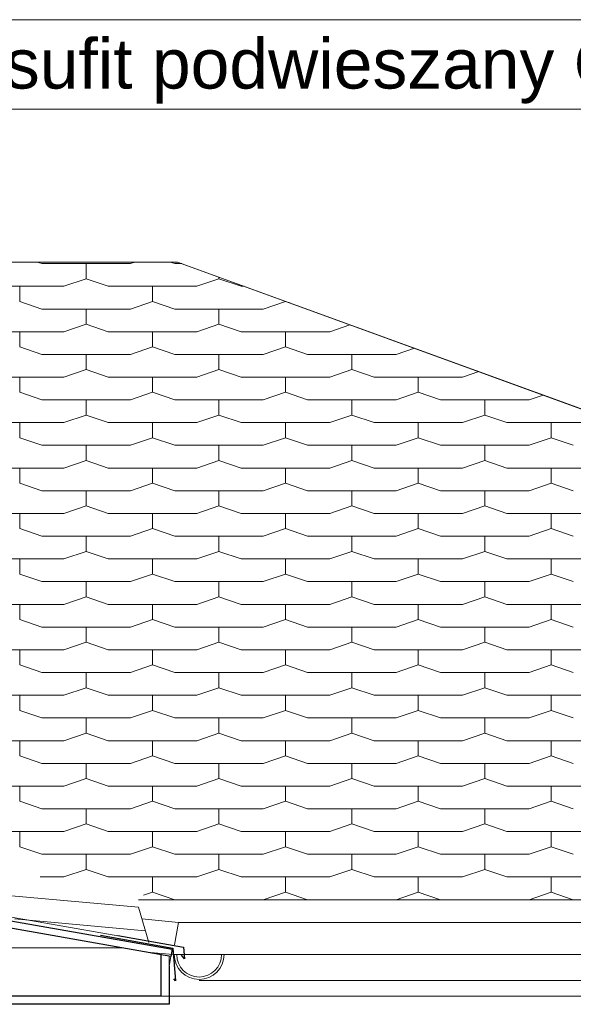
# Model space of a CAD drawing. Header units: centimetres. Extents: x -43488 to -10641, y 2063 to 22960.
# Tile 66 of 72: x -35807 to -35640, y 8696 to 8992. Entities that reach past the tile are written whole.
import ezdxf

# ---------------------------------------------------------------- set-up
doc = ezdxf.new("R2010")
doc.units = ezdxf.units.CM
doc.header["$MEASUREMENT"] = 0
doc.layers.add('!!!LINIE_Nr_pióra__10', color=1, linetype='Continuous', lineweight=0)
doc.layers.add('Ściany zewnętrzne_Nr_pióra__10', color=1, linetype='Continuous', lineweight=0)
for name, color, linetype, lineweight, true_color in [('!kratownica_Nr_pióra__6', 7, 'Continuous', 18, 0x3fa3ff), ('!rzut przekrojów_Nr_pióra__6', 7, 'Continuous', 18, 0x3fa3ff), ('@Dachy_Nr_pióra__8', 7, 'Continuous', 13, 0x42bda7), ('@rynny_Nr_pióra__6', 7, 'Continuous', 18, 0x3fa3ff), ('B05 wyposażenie wod-kan_Nr_pióra__6', 7, 'Continuous', 18, 0x3fa3ff), ('Dachy_Nr_pióra__6', 7, 'Continuous', 18, 0x3fa3ff), ('Otoczenie i krajobraz_Nr_pióra__4', 7, 'Continuous', 25, 0x31fd59), ('Podłogi_Nr_pióra__6', 7, 'Continuous', 18, 0x3fa3ff), ('Ściany zewnętrzne_Nr_pióra__4', 7, 'Continuous', 25, 0x31fd59), ('Ściany zewnętrzne_Nr_pióra__5', 7, 'Continuous', 20, 0xfc3c2c)]:
    doc.layers.add(name, color=color, linetype=linetype, lineweight=lineweight, true_color=true_color)
doc.styles.add('STYL_AUTOMATYCZNY_1', font='txt')
doc.linetypes.add('izolacja 1_50', pattern='A,0,[1,Janisz._Ochraniew_DACH i KLIMA_V21.Shx,S=0.31746,R=0,X=0,Y=0],-40,0', length=40)

msp = doc.modelspace()

# ---------------------------------------------------------------- linework, layer by layer
at = {"layer": '!kratownica_Nr_pióra__6', "color": 161, "linetype": 'Continuous', "lineweight": 18, "true_color": 0x3fa3ff}
for points in [[(-36451.23, 8832.06), (-36452.7, 8823.69), (-36454.18, 8815.31), (-35873.79, 8712.98), (-35824.84, 8712.98), (-35775.89, 8712.98)], [(-35761.71, 8698.48), (-35761.71, 8710.48), (-35775.89, 8712.98), (-36887.55, 8712.98), (-36887.55, 8705.73), (-36887.55, 8698.48)]]:
    msp.add_lwpolyline(points, close=True, dxfattribs=at)
at = {"layer": '!rzut przekrojów_Nr_pióra__6', "color": 161, "linetype": 'Continuous', "lineweight": 18, "true_color": 0x3fa3ff}
for p, q in [((-35951.35, 8992.45), (-35475.63, 8992.45)), ((-35951.35, 8965.5), (-35475.63, 8965.5))]:
    msp.add_line(p, q, dxfattribs=at)
at = {"layer": '@Dachy_Nr_pióra__8', "color": 135, "linetype": 'Continuous', "lineweight": 13, "true_color": 0x42bda7}
for p, q in [((-36550.48, 8849.73), (-35761.19, 8710.39)), ((-35761.19, 8710.39), (-35761.71, 8707.43))]:
    msp.add_line(p, q, dxfattribs=at)
at = {"layer": '@rynny_Nr_pióra__6', "color": 161, "linetype": 'Continuous', "lineweight": 18, "true_color": 0x3fa3ff}
msp.add_line((-35745.2, 8710.95), (-35760.2, 8710.95), dxfattribs=at)
at = {"layer": 'B05 wyposażenie wod-kan_Nr_pióra__6', "color": 161, "linetype": 'Continuous', "lineweight": 18, "true_color": 0x3fa3ff}
for radius in [7.5, 6.75]:
    msp.add_arc((-35752.7, 8710.95), radius, 180, 0, dxfattribs=at)
at = {"layer": 'Dachy_Nr_pióra__6', "color": 161, "linetype": 'Continuous', "lineweight": 18, "true_color": 0x3fa3ff}
for p, q in [((-35759.21, 8919.47), (-36382.71, 8919.47)), ((-35801.4, 8919.47), (-35800.04, 8919.01)), ((-35800.04, 8919.01), (-35773.38, 8919.01)), ((-35786.71, 8914.45), (-35786.71, 8919.01)), ((-35773.38, 8919.01), (-35772.02, 8919.47)), ((-35761.4, 8919.47), (-35760.04, 8919.01)), ((-35760.04, 8919.01), (-35757.94, 8919.01)), ((-35759.21, 8919.48), (-35231.7, 8727.48)), ((-35759.21, 8919.47), (-35759.21, 8919.47)), ((-35231.7, 8727.48), (-35759.21, 8919.47)), ((-35746.71, 8914.45), (-35746.71, 8914.92)), ((-35820.04, 8912.17), (-35793.38, 8912.17)), ((-35806.71, 8907.61), (-35806.71, 8912.17)), ((-35793.38, 8912.17), (-35786.71, 8914.45)), ((-35786.71, 8914.45), (-35780.04, 8912.17)), ((-35780.04, 8912.17), (-35753.38, 8912.17)), ((-35766.71, 8907.61), (-35766.71, 8912.17)), ((-35753.38, 8912.17), (-35746.71, 8914.45)), ((-35746.71, 8914.45), (-35740.04, 8912.17)), ((-35740.04, 8912.17), (-35739.14, 8912.17)), ((-35806.71, 8907.61), (-35800.04, 8905.33)), ((-35773.38, 8905.33), (-35766.71, 8907.61)), ((-35766.71, 8907.61), (-35760.04, 8905.33)), ((-35733.38, 8905.33), (-35726.71, 8907.61)), ((-35726.71, 8907.61), (-35726.71, 8907.65)), ((-35726.71, 8907.61), (-35725.11, 8907.06)), ((-35800.04, 8905.33), (-35773.38, 8905.33)), ((-35786.71, 8900.77), (-35786.71, 8905.33)), ((-35760.04, 8905.33), (-35733.38, 8905.33)), ((-35746.71, 8900.77), (-35746.71, 8905.33)), ((-35793.38, 8898.49), (-35786.71, 8900.77)), ((-35786.71, 8900.77), (-35780.04, 8898.49)), ((-35753.38, 8898.49), (-35746.71, 8900.77)), ((-35746.71, 8900.77), (-35740.04, 8898.49)), ((-35713.38, 8898.49), (-35707.28, 8900.57)), ((-35820.04, 8898.49), (-35793.38, 8898.49)), ((-35806.71, 8893.93), (-35806.71, 8898.49)), ((-35780.04, 8898.49), (-35753.38, 8898.49)), ((-35766.71, 8893.93), (-35766.71, 8898.49)), ((-35740.04, 8898.49), (-35713.38, 8898.49)), ((-35726.71, 8893.93), (-35726.71, 8898.49)), ((-35806.71, 8893.93), (-35800.04, 8891.65)), ((-35800.04, 8891.65), (-35773.38, 8891.65)), ((-35786.71, 8887.09), (-35786.71, 8891.65)), ((-35773.38, 8891.65), (-35766.71, 8893.93)), ((-35766.71, 8893.93), (-35760.04, 8891.65)), ((-35760.04, 8891.65), (-35733.38, 8891.65)), ((-35746.71, 8887.09), (-35746.71, 8891.65)), ((-35733.38, 8891.65), (-35726.71, 8893.93)), ((-35726.71, 8893.93), (-35720.04, 8891.65)), ((-35720.04, 8891.65), (-35693.38, 8891.65)), ((-35706.71, 8887.09), (-35706.71, 8891.65)), ((-35693.38, 8891.65), (-35687.9, 8893.52)), ((-35793.38, 8884.81), (-35786.71, 8887.09)), ((-35786.71, 8887.09), (-35780.04, 8884.81)), ((-35753.38, 8884.81), (-35746.71, 8887.09)), ((-35746.71, 8887.09), (-35740.04, 8884.81)), ((-35713.38, 8884.81), (-35706.71, 8887.09)), ((-35706.71, 8887.09), (-35700.04, 8884.81)), ((-35673.38, 8884.81), (-35668.52, 8886.47)), ((-35820.04, 8884.81), (-35793.38, 8884.81)), ((-35806.71, 8880.25), (-35806.71, 8884.81)), ((-35780.04, 8884.81), (-35753.38, 8884.81)), ((-35766.71, 8880.25), (-35766.71, 8884.81)), ((-35740.04, 8884.81), (-35713.38, 8884.81)), ((-35726.71, 8880.25), (-35726.71, 8884.81)), ((-35700.04, 8884.81), (-35673.38, 8884.81)), ((-35686.71, 8880.25), (-35686.71, 8884.81)), ((-35806.71, 8880.25), (-35800.04, 8877.97)), ((-35773.38, 8877.97), (-35766.71, 8880.25)), ((-35766.71, 8880.25), (-35760.04, 8877.97)), ((-35733.38, 8877.97), (-35726.71, 8880.25)), ((-35726.71, 8880.25), (-35720.04, 8877.97)), ((-35693.38, 8877.97), (-35686.71, 8880.25)), ((-35686.71, 8880.25), (-35680.04, 8877.97)), ((-35653.38, 8877.97), (-35649.15, 8879.42)), ((-35800.04, 8877.97), (-35773.38, 8877.97)), ((-35786.71, 8873.41), (-35786.71, 8877.97)), ((-35760.04, 8877.97), (-35733.38, 8877.97)), ((-35746.71, 8873.41), (-35746.71, 8877.97)), ((-35720.04, 8877.97), (-35693.38, 8877.97)), ((-35706.71, 8873.41), (-35706.71, 8877.97)), ((-35680.04, 8877.97), (-35653.38, 8877.97)), ((-35666.71, 8873.41), (-35666.71, 8877.97)), ((-35793.38, 8871.13), (-35786.71, 8873.41)), ((-35786.71, 8873.41), (-35780.04, 8871.13)), ((-35753.38, 8871.13), (-35746.71, 8873.41)), ((-35746.71, 8873.41), (-35740.04, 8871.13)), ((-35713.38, 8871.13), (-35706.71, 8873.41)), ((-35706.71, 8873.41), (-35700.04, 8871.13)), ((-35673.38, 8871.13), (-35666.71, 8873.41)), ((-35666.71, 8873.41), (-35660.04, 8871.13)), ((-35820.04, 8871.13), (-35793.38, 8871.13)), ((-35806.71, 8866.57), (-35806.71, 8871.13)), ((-35780.04, 8871.13), (-35753.38, 8871.13)), ((-35766.71, 8866.57), (-35766.71, 8871.13)), ((-35740.04, 8871.13), (-35713.38, 8871.13)), ((-35726.71, 8866.57), (-35726.71, 8871.13)), ((-35700.04, 8871.13), (-35673.38, 8871.13)), ((-35686.71, 8866.57), (-35686.71, 8871.13)), ((-35660.04, 8871.13), (-35633.38, 8871.13)), ((-35646.71, 8866.57), (-35646.71, 8871.13)), ((-35806.71, 8866.57), (-35800.04, 8864.29)), ((-35773.38, 8864.29), (-35766.71, 8866.57)), ((-35766.71, 8866.57), (-35760.04, 8864.29)), ((-35733.38, 8864.29), (-35726.71, 8866.57)), ((-35726.71, 8866.57), (-35720.04, 8864.29)), ((-35693.38, 8864.29), (-35686.71, 8866.57)), ((-35686.71, 8866.57), (-35680.04, 8864.29)), ((-35653.38, 8864.29), (-35646.71, 8866.57)), ((-35646.71, 8866.57), (-35640.04, 8864.29)), ((-35800.04, 8864.29), (-35773.38, 8864.29)), ((-35786.71, 8859.73), (-35786.71, 8864.29)), ((-35760.04, 8864.29), (-35733.38, 8864.29)), ((-35746.71, 8859.73), (-35746.71, 8864.29)), ((-35720.04, 8864.29), (-35693.38, 8864.29)), ((-35706.71, 8859.73), (-35706.71, 8864.29)), ((-35680.04, 8864.29), (-35653.38, 8864.29)), ((-35666.71, 8859.73), (-35666.71, 8864.29)), ((-35793.38, 8857.45), (-35786.71, 8859.73)), ((-35786.71, 8859.73), (-35780.04, 8857.45)), ((-35753.38, 8857.45), (-35746.71, 8859.73)), ((-35746.71, 8859.73), (-35740.04, 8857.45)), ((-35713.38, 8857.45), (-35706.71, 8859.73)), ((-35706.71, 8859.73), (-35700.04, 8857.45)), ((-35673.38, 8857.45), (-35666.71, 8859.73)), ((-35666.71, 8859.73), (-35660.04, 8857.45)), ((-35820.04, 8857.45), (-35793.38, 8857.45)), ((-35806.71, 8852.89), (-35806.71, 8857.45)), ((-35780.04, 8857.45), (-35753.38, 8857.45)), ((-35766.71, 8852.89), (-35766.71, 8857.45)), ((-35740.04, 8857.45), (-35713.38, 8857.45)), ((-35726.71, 8852.89), (-35726.71, 8857.45)), ((-35700.04, 8857.45), (-35673.38, 8857.45)), ((-35686.71, 8852.89), (-35686.71, 8857.45)), ((-35660.04, 8857.45), (-35633.38, 8857.45)), ((-35646.71, 8852.89), (-35646.71, 8857.45)), ((-35806.71, 8852.89), (-35800.04, 8850.61)), ((-35773.38, 8850.61), (-35766.71, 8852.89)), ((-35766.71, 8852.89), (-35760.04, 8850.61)), ((-35733.38, 8850.61), (-35726.71, 8852.89)), ((-35726.71, 8852.89), (-35720.04, 8850.61)), ((-35693.38, 8850.61), (-35686.71, 8852.89)), ((-35686.71, 8852.89), (-35680.04, 8850.61)), ((-35653.38, 8850.61), (-35646.71, 8852.89)), ((-35646.71, 8852.89), (-35640.04, 8850.61)), ((-35800.04, 8850.61), (-35773.38, 8850.61)), ((-35786.71, 8846.05), (-35786.71, 8850.61)), ((-35760.04, 8850.61), (-35733.38, 8850.61)), ((-35746.71, 8846.05), (-35746.71, 8850.61)), ((-35720.04, 8850.61), (-35693.38, 8850.61)), ((-35706.71, 8846.05), (-35706.71, 8850.61)), ((-35680.04, 8850.61), (-35653.38, 8850.61)), ((-35666.71, 8846.05), (-35666.71, 8850.61)), ((-35820.04, 8843.77), (-35793.38, 8843.77)), ((-35806.71, 8839.21), (-35806.71, 8843.77)), ((-35793.38, 8843.77), (-35786.71, 8846.05)), ((-35786.71, 8846.05), (-35780.04, 8843.77)), ((-35780.04, 8843.77), (-35753.38, 8843.77)), ((-35766.71, 8839.21), (-35766.71, 8843.77)), ((-35753.38, 8843.77), (-35746.71, 8846.05)), ((-35746.71, 8846.05), (-35740.04, 8843.77)), ((-35740.04, 8843.77), (-35713.38, 8843.77)), ((-35726.71, 8839.21), (-35726.71, 8843.77)), ((-35713.38, 8843.77), (-35706.71, 8846.05)), ((-35706.71, 8846.05), (-35700.04, 8843.77)), ((-35700.04, 8843.77), (-35673.38, 8843.77)), ((-35686.71, 8839.21), (-35686.71, 8843.77)), ((-35673.38, 8843.77), (-35666.71, 8846.05)), ((-35666.71, 8846.05), (-35660.04, 8843.77)), ((-35660.04, 8843.77), (-35633.38, 8843.77)), ((-35646.71, 8839.21), (-35646.71, 8843.77)), ((-35806.71, 8839.21), (-35800.04, 8836.93)), ((-35773.38, 8836.93), (-35766.71, 8839.21)), ((-35766.71, 8839.21), (-35760.04, 8836.93)), ((-35733.38, 8836.93), (-35726.71, 8839.21)), ((-35726.71, 8839.21), (-35720.04, 8836.93)), ((-35693.38, 8836.93), (-35686.71, 8839.21)), ((-35686.71, 8839.21), (-35680.04, 8836.93)), ((-35653.38, 8836.93), (-35646.71, 8839.21)), ((-35646.71, 8839.21), (-35640.04, 8836.93)), ((-35800.04, 8836.93), (-35773.38, 8836.93)), ((-35786.71, 8832.37), (-35786.71, 8836.93)), ((-35760.04, 8836.93), (-35733.38, 8836.93)), ((-35746.71, 8832.37), (-35746.71, 8836.93)), ((-35720.04, 8836.93), (-35693.38, 8836.93)), ((-35706.71, 8832.37), (-35706.71, 8836.93)), ((-35680.04, 8836.93), (-35653.38, 8836.93)), ((-35666.71, 8832.37), (-35666.71, 8836.93)), ((-35793.38, 8830.09), (-35786.71, 8832.37)), ((-35786.71, 8832.37), (-35780.04, 8830.09)), ((-35753.38, 8830.09), (-35746.71, 8832.37)), ((-35746.71, 8832.37), (-35740.04, 8830.09)), ((-35713.38, 8830.09), (-35706.71, 8832.37)), ((-35706.71, 8832.37), (-35700.04, 8830.09)), ((-35673.38, 8830.09), (-35666.71, 8832.37)), ((-35666.71, 8832.37), (-35660.04, 8830.09)), ((-35820.04, 8830.09), (-35793.38, 8830.09)), ((-35806.71, 8825.53), (-35806.71, 8830.09)), ((-35780.04, 8830.09), (-35753.38, 8830.09)), ((-35766.71, 8825.53), (-35766.71, 8830.09)), ((-35740.04, 8830.09), (-35713.38, 8830.09)), ((-35726.71, 8825.53), (-35726.71, 8830.09)), ((-35700.04, 8830.09), (-35673.38, 8830.09)), ((-35686.71, 8825.53), (-35686.71, 8830.09)), ((-35660.04, 8830.09), (-35633.38, 8830.09)), ((-35646.71, 8825.53), (-35646.71, 8830.09)), ((-35806.71, 8825.53), (-35800.04, 8823.25)), ((-35800.04, 8823.25), (-35773.38, 8823.25)), ((-35786.71, 8818.68), (-35786.71, 8823.25)), ((-35773.38, 8823.25), (-35766.71, 8825.53)), ((-35766.71, 8825.53), (-35760.04, 8823.25)), ((-35760.04, 8823.25), (-35733.38, 8823.25)), ((-35746.71, 8818.68), (-35746.71, 8823.25)), ((-35733.38, 8823.25), (-35726.71, 8825.53)), ((-35726.71, 8825.53), (-35720.04, 8823.25)), ((-35720.04, 8823.25), (-35693.38, 8823.25)), ((-35706.71, 8818.68), (-35706.71, 8823.25)), ((-35693.38, 8823.25), (-35686.71, 8825.53)), ((-35686.71, 8825.53), (-35680.04, 8823.25)), ((-35680.04, 8823.25), (-35653.38, 8823.25)), ((-35666.71, 8818.68), (-35666.71, 8823.25)), ((-35653.38, 8823.25), (-35646.71, 8825.53)), ((-35646.71, 8825.53), (-35640.04, 8823.25)), ((-35793.38, 8816.4), (-35786.71, 8818.68)), ((-35786.71, 8818.68), (-35780.04, 8816.4)), ((-35753.38, 8816.4), (-35746.71, 8818.68)), ((-35746.71, 8818.68), (-35740.04, 8816.4)), ((-35713.38, 8816.4), (-35706.71, 8818.68)), ((-35706.71, 8818.68), (-35700.04, 8816.4)), ((-35673.38, 8816.4), (-35666.71, 8818.68)), ((-35666.71, 8818.68), (-35660.04, 8816.4)), ((-35820.04, 8816.4), (-35793.38, 8816.4)), ((-35806.71, 8811.84), (-35806.71, 8816.4)), ((-35780.04, 8816.4), (-35753.38, 8816.4)), ((-35766.71, 8811.84), (-35766.71, 8816.4)), ((-35740.04, 8816.4), (-35713.38, 8816.4)), ((-35726.71, 8811.84), (-35726.71, 8816.4)), ((-35700.04, 8816.4), (-35673.38, 8816.4)), ((-35686.71, 8811.84), (-35686.71, 8816.4)), ((-35660.04, 8816.4), (-35633.38, 8816.4)), ((-35646.71, 8811.84), (-35646.71, 8816.4)), ((-35806.71, 8811.84), (-35800.04, 8809.56)), ((-35773.38, 8809.56), (-35766.71, 8811.84)), ((-35766.71, 8811.84), (-35760.04, 8809.56)), ((-35733.38, 8809.56), (-35726.71, 8811.84)), ((-35726.71, 8811.84), (-35720.04, 8809.56)), ((-35693.38, 8809.56), (-35686.71, 8811.84)), ((-35686.71, 8811.84), (-35680.04, 8809.56)), ((-35653.38, 8809.56), (-35646.71, 8811.84)), ((-35646.71, 8811.84), (-35640.04, 8809.56)), ((-35800.04, 8809.56), (-35773.38, 8809.56)), ((-35786.71, 8805), (-35786.71, 8809.56)), ((-35760.04, 8809.56), (-35733.38, 8809.56)), ((-35746.71, 8805), (-35746.71, 8809.56)), ((-35720.04, 8809.56), (-35693.38, 8809.56)), ((-35706.71, 8805), (-35706.71, 8809.56)), ((-35680.04, 8809.56), (-35653.38, 8809.56)), ((-35666.71, 8805), (-35666.71, 8809.56)), ((-35820.04, 8802.72), (-35793.38, 8802.72)), ((-35806.71, 8798.16), (-35806.71, 8802.72)), ((-35793.38, 8802.72), (-35786.71, 8805)), ((-35786.71, 8805), (-35780.04, 8802.72)), ((-35780.04, 8802.72), (-35753.38, 8802.72)), ((-35766.71, 8798.16), (-35766.71, 8802.72)), ((-35753.38, 8802.72), (-35746.71, 8805)), ((-35746.71, 8805), (-35740.04, 8802.72)), ((-35740.04, 8802.72), (-35713.38, 8802.72)), ((-35726.71, 8798.16), (-35726.71, 8802.72)), ((-35713.38, 8802.72), (-35706.71, 8805)), ((-35706.71, 8805), (-35700.04, 8802.72)), ((-35700.04, 8802.72), (-35673.38, 8802.72)), ((-35686.71, 8798.16), (-35686.71, 8802.72)), ((-35673.38, 8802.72), (-35666.71, 8805)), ((-35666.71, 8805), (-35660.04, 8802.72)), ((-35660.04, 8802.72), (-35633.38, 8802.72)), ((-35646.71, 8798.16), (-35646.71, 8802.72)), ((-35806.71, 8798.16), (-35800.04, 8795.88)), ((-35773.38, 8795.88), (-35766.71, 8798.16)), ((-35766.71, 8798.16), (-35760.04, 8795.88)), ((-35733.38, 8795.88), (-35726.71, 8798.16)), ((-35726.71, 8798.16), (-35720.04, 8795.88)), ((-35693.38, 8795.88), (-35686.71, 8798.16)), ((-35686.71, 8798.16), (-35680.04, 8795.88)), ((-35653.38, 8795.88), (-35646.71, 8798.16)), ((-35646.71, 8798.16), (-35640.04, 8795.88)), ((-35800.04, 8795.88), (-35773.38, 8795.88)), ((-35786.71, 8791.32), (-35786.71, 8795.88)), ((-35760.04, 8795.88), (-35733.38, 8795.88)), ((-35746.71, 8791.32), (-35746.71, 8795.88)), ((-35720.04, 8795.88), (-35693.38, 8795.88)), ((-35706.71, 8791.32), (-35706.71, 8795.88)), ((-35680.04, 8795.88), (-35653.38, 8795.88)), ((-35666.71, 8791.32), (-35666.71, 8795.88)), ((-35793.38, 8789.04), (-35786.71, 8791.32)), ((-35786.71, 8791.32), (-35780.04, 8789.04)), ((-35753.38, 8789.04), (-35746.71, 8791.32)), ((-35746.71, 8791.32), (-35740.04, 8789.04)), ((-35713.38, 8789.04), (-35706.71, 8791.32)), ((-35706.71, 8791.32), (-35700.04, 8789.04)), ((-35673.38, 8789.04), (-35666.71, 8791.32)), ((-35666.71, 8791.32), (-35660.04, 8789.04)), ((-35820.04, 8789.04), (-35793.38, 8789.04)), ((-35806.71, 8784.48), (-35806.71, 8789.04)), ((-35780.04, 8789.04), (-35753.38, 8789.04)), ((-35766.71, 8784.48), (-35766.71, 8789.04)), ((-35740.04, 8789.04), (-35713.38, 8789.04)), ((-35726.71, 8784.48), (-35726.71, 8789.04)), ((-35700.04, 8789.04), (-35673.38, 8789.04)), ((-35686.71, 8784.48), (-35686.71, 8789.04)), ((-35660.04, 8789.04), (-35633.38, 8789.04)), ((-35646.71, 8784.48), (-35646.71, 8789.04)), ((-35806.71, 8784.48), (-35800.04, 8782.2)), ((-35773.38, 8782.2), (-35766.71, 8784.48)), ((-35766.71, 8784.48), (-35760.04, 8782.2)), ((-35733.38, 8782.2), (-35726.71, 8784.48)), ((-35726.71, 8784.48), (-35720.04, 8782.2)), ((-35693.38, 8782.2), (-35686.71, 8784.48)), ((-35686.71, 8784.48), (-35680.04, 8782.2)), ((-35653.38, 8782.2), (-35646.71, 8784.48)), ((-35646.71, 8784.48), (-35640.04, 8782.2)), ((-35800.04, 8782.2), (-35773.38, 8782.2)), ((-35786.71, 8777.64), (-35786.71, 8782.2)), ((-35760.04, 8782.2), (-35733.38, 8782.2)), ((-35746.71, 8777.64), (-35746.71, 8782.2)), ((-35720.04, 8782.2), (-35693.38, 8782.2)), ((-35706.71, 8777.64), (-35706.71, 8782.2)), ((-35680.04, 8782.2), (-35653.38, 8782.2)), ((-35666.71, 8777.64), (-35666.71, 8782.2)), ((-35793.38, 8775.36), (-35786.71, 8777.64)), ((-35786.71, 8777.64), (-35780.04, 8775.36)), ((-35753.38, 8775.36), (-35746.71, 8777.64)), ((-35746.71, 8777.64), (-35740.04, 8775.36)), ((-35713.38, 8775.36), (-35706.71, 8777.64)), ((-35706.71, 8777.64), (-35700.04, 8775.36)), ((-35673.38, 8775.36), (-35666.71, 8777.64)), ((-35666.71, 8777.64), (-35660.04, 8775.36)), ((-35820.04, 8775.36), (-35793.38, 8775.36)), ((-35806.71, 8770.8), (-35806.71, 8775.36)), ((-35780.04, 8775.36), (-35753.38, 8775.36)), ((-35766.71, 8770.8), (-35766.71, 8775.36)), ((-35740.04, 8775.36), (-35713.38, 8775.36)), ((-35726.71, 8770.8), (-35726.71, 8775.36)), ((-35700.04, 8775.36), (-35673.38, 8775.36)), ((-35686.71, 8770.8), (-35686.71, 8775.36)), ((-35660.04, 8775.36), (-35633.38, 8775.36)), ((-35646.71, 8770.8), (-35646.71, 8775.36)), ((-35806.71, 8770.8), (-35800.04, 8768.52)), ((-35773.38, 8768.52), (-35766.71, 8770.8)), ((-35766.71, 8770.8), (-35760.04, 8768.52)), ((-35733.38, 8768.52), (-35726.71, 8770.8)), ((-35726.71, 8770.8), (-35720.04, 8768.52)), ((-35693.38, 8768.52), (-35686.71, 8770.8)), ((-35686.71, 8770.8), (-35680.04, 8768.52)), ((-35653.38, 8768.52), (-35646.71, 8770.8)), ((-35646.71, 8770.8), (-35640.04, 8768.52)), ((-35800.04, 8768.52), (-35773.38, 8768.52)), ((-35786.71, 8763.96), (-35786.71, 8768.52)), ((-35760.04, 8768.52), (-35733.38, 8768.52)), ((-35746.71, 8763.96), (-35746.71, 8768.52)), ((-35720.04, 8768.52), (-35693.38, 8768.52)), ((-35706.71, 8763.96), (-35706.71, 8768.52)), ((-35680.04, 8768.52), (-35653.38, 8768.52)), ((-35666.71, 8763.96), (-35666.71, 8768.52)), ((-35793.38, 8761.68), (-35786.71, 8763.96)), ((-35786.71, 8763.96), (-35780.04, 8761.68)), ((-35753.38, 8761.68), (-35746.71, 8763.96)), ((-35746.71, 8763.96), (-35740.04, 8761.68)), ((-35713.38, 8761.68), (-35706.71, 8763.96)), ((-35706.71, 8763.96), (-35700.04, 8761.68)), ((-35673.38, 8761.68), (-35666.71, 8763.96)), ((-35666.71, 8763.96), (-35660.04, 8761.68)), ((-35820.04, 8761.68), (-35793.38, 8761.68)), ((-35806.71, 8757.12), (-35806.71, 8761.68)), ((-35780.04, 8761.68), (-35753.38, 8761.68)), ((-35766.71, 8757.12), (-35766.71, 8761.68)), ((-35740.04, 8761.68), (-35713.38, 8761.68)), ((-35726.71, 8757.12), (-35726.71, 8761.68)), ((-35700.04, 8761.68), (-35673.38, 8761.68)), ((-35686.71, 8757.12), (-35686.71, 8761.68)), ((-35660.04, 8761.68), (-35633.38, 8761.68)), ((-35646.71, 8757.12), (-35646.71, 8761.68)), ((-35806.71, 8757.12), (-35800.04, 8754.84)), ((-35800.04, 8754.84), (-35773.38, 8754.84)), ((-35786.71, 8750.28), (-35786.71, 8754.84)), ((-35773.38, 8754.84), (-35766.71, 8757.12)), ((-35766.71, 8757.12), (-35760.04, 8754.84)), ((-35760.04, 8754.84), (-35733.38, 8754.84)), ((-35746.71, 8750.28), (-35746.71, 8754.84)), ((-35733.38, 8754.84), (-35726.71, 8757.12)), ((-35726.71, 8757.12), (-35720.04, 8754.84)), ((-35720.04, 8754.84), (-35693.38, 8754.84)), ((-35706.71, 8750.28), (-35706.71, 8754.84)), ((-35693.38, 8754.84), (-35686.71, 8757.12)), ((-35686.71, 8757.12), (-35680.04, 8754.84)), ((-35680.04, 8754.84), (-35653.38, 8754.84)), ((-35666.71, 8750.28), (-35666.71, 8754.84)), ((-35653.38, 8754.84), (-35646.71, 8757.12)), ((-35646.71, 8757.12), (-35640.04, 8754.84)), ((-35793.38, 8748), (-35786.71, 8750.28)), ((-35786.71, 8750.28), (-35780.04, 8748)), ((-35753.38, 8748), (-35746.71, 8750.28)), ((-35746.71, 8750.28), (-35740.04, 8748)), ((-35713.38, 8748), (-35706.71, 8750.28)), ((-35706.71, 8750.28), (-35700.04, 8748)), ((-35673.38, 8748), (-35666.71, 8750.28)), ((-35666.71, 8750.28), (-35660.04, 8748)), ((-35820.04, 8748), (-35793.38, 8748)), ((-35806.71, 8743.44), (-35806.71, 8748)), ((-35780.04, 8748), (-35753.38, 8748)), ((-35766.71, 8743.44), (-35766.71, 8748)), ((-35740.04, 8748), (-35713.38, 8748)), ((-35726.71, 8743.44), (-35726.71, 8748)), ((-35700.04, 8748), (-35673.38, 8748)), ((-35686.71, 8743.44), (-35686.71, 8748)), ((-35660.04, 8748), (-35633.38, 8748)), ((-35646.71, 8743.44), (-35646.71, 8748)), ((-35806.71, 8743.44), (-35800.04, 8741.16)), ((-35773.38, 8741.16), (-35766.71, 8743.44)), ((-35766.71, 8743.44), (-35760.04, 8741.16)), ((-35733.38, 8741.16), (-35726.71, 8743.44)), ((-35726.71, 8743.44), (-35720.04, 8741.16)), ((-35693.38, 8741.16), (-35686.71, 8743.44)), ((-35686.71, 8743.44), (-35680.04, 8741.16)), ((-35653.38, 8741.16), (-35646.71, 8743.44)), ((-35646.71, 8743.44), (-35640.04, 8741.16)), ((-35800.04, 8741.16), (-35773.38, 8741.16)), ((-35786.71, 8736.6), (-35786.71, 8741.16)), ((-35760.04, 8741.16), (-35733.38, 8741.16)), ((-35746.71, 8736.6), (-35746.71, 8741.16)), ((-35720.04, 8741.16), (-35693.38, 8741.16)), ((-35706.71, 8736.6), (-35706.71, 8741.16)), ((-35680.04, 8741.16), (-35653.38, 8741.16)), ((-35666.71, 8736.6), (-35666.71, 8741.16)), ((-35800.5, 8734.32), (-35793.38, 8734.32)), ((-35793.38, 8734.32), (-35786.71, 8736.6)), ((-35786.71, 8736.6), (-35780.04, 8734.32)), ((-35780.04, 8734.32), (-35753.38, 8734.32)), ((-35766.71, 8729.76), (-35766.71, 8734.32)), ((-35753.38, 8734.32), (-35746.71, 8736.6)), ((-35746.71, 8736.6), (-35740.04, 8734.32)), ((-35740.04, 8734.32), (-35713.38, 8734.32)), ((-35726.71, 8729.76), (-35726.71, 8734.32)), ((-35713.38, 8734.32), (-35706.71, 8736.6)), ((-35706.71, 8736.6), (-35700.04, 8734.32)), ((-35700.04, 8734.32), (-35673.38, 8734.32)), ((-35686.71, 8729.76), (-35686.71, 8734.32)), ((-35673.38, 8734.32), (-35666.71, 8736.6)), ((-35666.71, 8736.6), (-35660.04, 8734.32)), ((-35660.04, 8734.32), (-35633.38, 8734.32)), ((-35646.71, 8729.76), (-35646.71, 8734.32)), ((-35769.41, 8728.84), (-35766.71, 8729.76)), ((-35766.71, 8729.76), (-35760.04, 8727.48)), ((-35733.38, 8727.48), (-35726.71, 8729.76)), ((-35726.71, 8729.76), (-35720.04, 8727.48)), ((-35693.38, 8727.48), (-35686.71, 8729.76)), ((-35686.71, 8729.76), (-35680.04, 8727.48)), ((-35653.38, 8727.48), (-35646.71, 8729.76)), ((-35646.71, 8729.76), (-35640.04, 8727.48)), ((-35770.9, 8727.48), (-35231.7, 8727.48)), ((-35758.88, 8720.66), (-35231.7, 8720.66)), ((-35760.2, 8710.95), (-35231.7, 8710.95)), ((-35752.7, 8703.11), (-35231.7, 8703.11))]:
    msp.add_line(p, q, dxfattribs=at)
at = {"layer": 'Otoczenie i krajobraz_Nr_pióra__4', "color": 100, "linetype": 'Continuous', "lineweight": 25, "true_color": 0x31fd59}
for p, q in [((-35764.21, 8710.92), (-35764.21, 8698.48)), ((-35761.71, 8707.43), (-35761.71, 8695.98)), ((-35764.21, 8698.48), (-35861.71, 8698.48)), ((-35761.71, 8695.98), (-35861.71, 8695.98))]:
    msp.add_line(p, q, dxfattribs=at)
at = {"layer": 'Podłogi_Nr_pióra__6', "color": 161, "linetype": 'Continuous', "lineweight": 18, "true_color": 0x3fa3ff}
msp.add_line((-35761.71, 8698.48), (-35231.7, 8698.48), dxfattribs=at)
at = {"layer": 'Ściany zewnętrzne_Nr_pióra__10', "color": 1, "linetype": 'izolacja 1_50', "lineweight": 0}
msp.add_line((-35760.54, 8713.66), (-36668.29, 8873.71), dxfattribs=at)
at = {"layer": 'Ściany zewnętrzne_Nr_pióra__4', "color": 100, "linetype": 'Continuous', "lineweight": 25, "true_color": 0x31fd59}
for p, q in [((-35761.19, 8710.39), (-36669.21, 8870.49)), ((-36668.83, 8872.66), (-35760.81, 8712.56)), ((-35782.38, 8716.76), (-35760.65, 8712.92)), ((-35777.17, 8716.66), (-35757.43, 8713.17)), ((-35760.81, 8712.56), (-35761.19, 8710.39)), ((-35760.65, 8712.92), (-35759.78, 8703.02)), ((-35757.13, 8709.69), (-35758.04, 8710.8)), ((-35757.43, 8713.17), (-35757.13, 8709.69)), ((-35759.78, 8703.02), (-35760.33, 8703.66))]:
    msp.add_line(p, q, dxfattribs=at)
at = {"layer": 'Ściany zewnętrzne_Nr_pióra__5', "color": 20, "linetype": 'Continuous', "lineweight": 20, "true_color": 0xfc3c2c}
for p, q in [((-35810.27, 8728.79), (-35770.9, 8725.19)), ((-35767.88, 8714.61), (-35770.9, 8725.19)), ((-35808.26, 8721.74), (-35768.89, 8718.14)), ((-35769.89, 8721.67), (-35758.88, 8720.66)), ((-35760.08, 8713.9), (-35758.88, 8720.66)), ((-35768.4, 8711.66), (-35760.6, 8710.95))]:
    msp.add_line(p, q, dxfattribs=at)

# ---------------------------------------------------------------- texts
at = {"layer": '!!!LINIE_Nr_pióra__10', "color": 1, "linetype": 'Continuous', "lineweight": 0, "insert": (-35940.42, 8976.95), "char_height": 15, "attachment_point": 4, "style": 'STYL_AUTOMATYCZNY_1'}
msp.add_mtext('\\A1;{\\pql;\\fArial|b0|i0|c238|p38;projektowany \\fArial|b0|i0|c238|p38;sufit podwieszany GKF}', dxfattribs=at)

doc.saveas('drawing.dxf')
